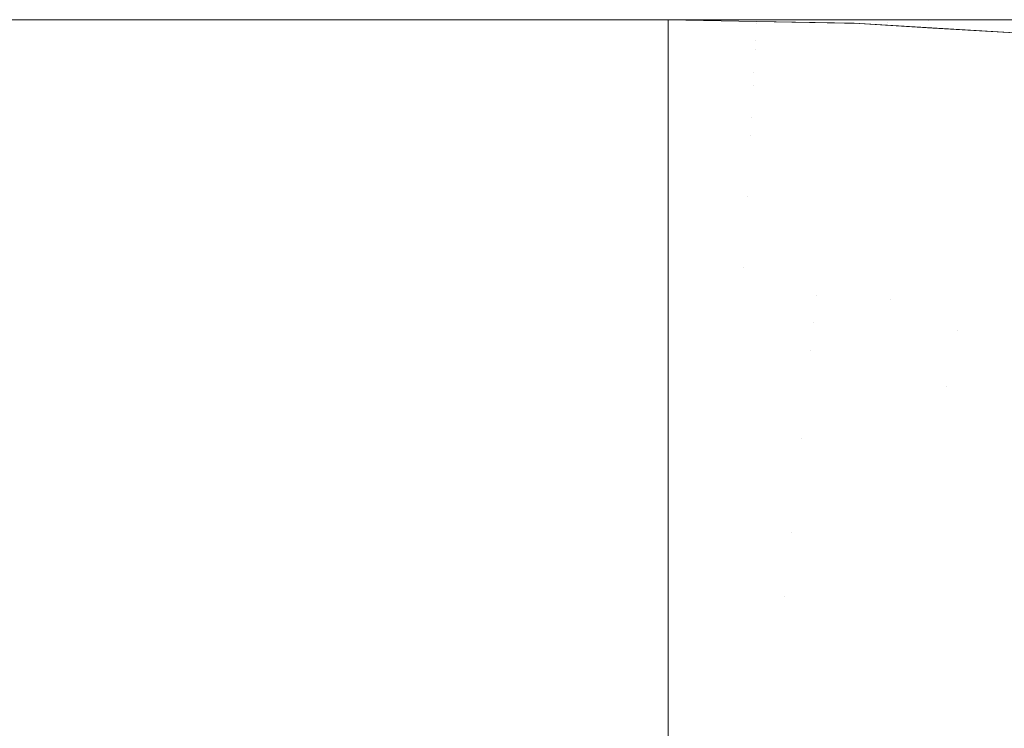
# Model space of a CAD drawing. Header units: centimetres. Extents: x -44.1 to 45.2, y 4.2 to 6.
# Tile 126 of 256: x -14.3024 to -14.2441, y 5.9582 to 6.0002. Entities that reach past the tile are written whole.
import ezdxf

# ---------------------------------------------------------------- set-up
doc = ezdxf.new("R2010")
doc.units = ezdxf.units.CM
doc.header["$LTSCALE"] = 2.54
doc.layers.add('Lucido design-1', color=7, linetype='Continuous')

# ---------------------------------------------------------------- blocks, each defined once
blk = doc.blocks.new('Gruppo-4-1')
at = {"color": 7, "linetype": 'Continuous', "lineweight": 9}
for points, invisible_edges in [([(-43.918995, 6.000144, -2276.319046), (-8.333029, 6.000212, -2276.32217), (-26.126012, 6.000212, -2276.32217)], 9), ([(-43.918995, 6.000144, -2276.319046), (45.04592, 6.000144, -2276.319046), (9.459954, 6.000212, -2276.32217), (-8.333029, 6.000212, -2276.32217)], 11), ([(-26.126012, 6.000212, -2276.92217), (-14.264023, 6.000212, -2276.92217), (-14.264023, 6.000144, -2276.925294), (-43.918995, 6.000144, -2276.925294)], 12), ([(-43.918995, 6.000144, -2276.319046), (-43.918995, 6.000117, -2276.317808), (45.04592, 6.000117, -2276.317808), (45.04592, 6.000144, -2276.319046)], 10), ([(-14.264023, 6.000144, -2276.925294), (-14.264023, 6.000117, -2276.926532), (-43.918995, 6.000117, -2276.926532), (-43.918995, 6.000144, -2276.925294)], 10), ([(45.04592, 6.000117, -2276.317808), (-43.918995, 6.000117, -2276.317808), (-43.918995, 5.999831, -2276.313454), (45.04592, 5.999831, -2276.313454)], 5), ([(-14.264023, 6.000117, -2276.926532), (-14.264023, 5.999831, -2276.930886), (-43.918995, 5.999831, -2276.930886), (-43.918995, 5.999994, -2276.928412)], 10), ([(-43.918995, 5.999994, -2276.928412), (-43.918995, 6.000117, -2276.926532), (-14.264023, 6.000117, -2276.926532)], 10), ([(-26.126012, 6.000212, -2276.32217), (-14.120548, 6.000212, -2276.558095), (-14.129963, 6.000212, -2276.56223)], 9), ([(-26.126012, 6.000212, -2276.32217), (-14.089491, 6.000212, -2276.546622), (-14.10558, 6.000212, -2276.552216)], 9), ([(-14.10558, 6.000212, -2276.552216), (-14.120548, 6.000212, -2276.558095), (-26.126012, 6.000212, -2276.32217)], 10), ([(-14.129963, 6.000212, -2276.56223), (-14.134415, 6.000212, -2276.564186), (-26.126012, 6.000212, -2276.32217)], 10), ([(-26.126012, 6.000212, -2276.32217), (-14.072283, 6.000212, -2276.541394), (-14.075757, 6.000212, -2276.542449)], 9), ([(-14.075757, 6.000212, -2276.542449), (-14.089491, 6.000212, -2276.546622), (-26.126012, 6.000212, -2276.32217)], 10), ([(-26.126012, 6.000212, -2276.32217), (-14.170201, 6.000212, -2276.583376), (-14.180076, 6.000212, -2276.589763)], 9), ([(-14.134415, 6.000212, -2276.564186), (-14.147216, 6.000212, -2276.570425), (-26.126012, 6.000212, -2276.32217)], 10), ([(-14.180076, 6.000212, -2276.589763), (-14.189107, 6.000212, -2276.596128), (-26.126012, 6.000212, -2276.32217)], 10), ([(-14.189107, 6.000212, -2276.596128), (-14.197353, 6.000212, -2276.602447), (-26.126012, 6.000212, -2276.32217)], 10), ([(-14.147216, 6.000212, -2276.570425), (-14.158989, 6.000212, -2276.576752), (-26.126012, 6.000212, -2276.32217)], 10), ([(-14.197353, 6.000212, -2276.602447), (-14.204873, 6.000212, -2276.6087), (-26.126012, 6.000212, -2276.32217)], 10), ([(-26.126012, 6.000212, -2276.32217), (-14.053981, 6.000212, -2276.536617), (-14.072283, 6.000212, -2276.541394)], 9), ([(-14.204873, 6.000212, -2276.6087), (-14.211723, 6.000212, -2276.614876), (-26.126012, 6.000212, -2276.32217)], 10), ([(-26.126012, 6.000212, -2276.32217), (-14.034641, 6.000212, -2276.532382), (-14.053981, 6.000212, -2276.536617)], 9), ([(-14.211723, 6.000212, -2276.614876), (-14.217956, 6.000212, -2276.620965), (-26.126012, 6.000212, -2276.32217)], 10), ([(-26.126012, 6.000212, -2276.32217), (-14.014352, 6.000212, -2276.528777), (-14.022745, 6.000212, -2276.530268), (-14.034641, 6.000212, -2276.532382)], 9), ([(-14.217956, 6.000212, -2276.620965), (-14.22362, 6.000212, -2276.626962), (-26.126012, 6.000212, -2276.32217)], 10), ([(-26.126012, 6.000212, -2276.32217), (-13.993237, 6.000212, -2276.525887), (-14.014352, 6.000212, -2276.528777)], 9), ([(-26.126012, 6.000212, -2276.32217), (-13.971451, 6.000212, -2276.523786), (-13.973416, 6.000212, -2276.523976)], 9), ([(-14.22362, 6.000212, -2276.626962), (-14.228762, 6.000212, -2276.632864), (-26.126012, 6.000212, -2276.32217)], 10), ([(-13.973416, 6.000212, -2276.523976), (-13.993237, 6.000212, -2276.525887), (-26.126012, 6.000212, -2276.32217)], 10), ([(-13.928939, 6.000212, -2276.52217), (-13.949183, 6.000212, -2276.522535), (-26.126012, 6.000212, -2276.32217), (-8.333029, 6.000212, -2276.32217)], 10), ([(-14.228762, 6.000212, -2276.632864), (-14.233423, 6.000212, -2276.63867), (-26.126012, 6.000212, -2276.32217)], 10), ([(-13.949183, 6.000212, -2276.522535), (-13.971451, 6.000212, -2276.523786), (-26.126012, 6.000212, -2276.32217)], 10), ([(-26.126012, 6.000212, -2276.32217), (-14.241511, 6.000212, -2276.650099), (-14.244935, 6.000212, -2276.655631)], 9), ([(-14.233423, 6.000212, -2276.63867), (-14.237639, 6.000212, -2276.644381), (-26.126012, 6.000212, -2276.32217)], 10), ([(-14.244935, 6.000212, -2276.655631), (-14.248009, 6.000212, -2276.66108), (-26.126012, 6.000212, -2276.32217)], 10), ([(-14.248009, 6.000212, -2276.66108), (-14.250758, 6.000212, -2276.666453), (-26.126012, 6.000212, -2276.32217)], 10), ([(-14.158989, 6.000212, -2276.576752), (-14.170201, 6.000212, -2276.583376), (-26.126012, 6.000212, -2276.32217)], 10), ([(-14.250758, 6.000212, -2276.666453), (-14.253203, 6.000212, -2276.671755), (-26.126012, 6.000212, -2276.32217)], 10), ([(-14.237639, 6.000212, -2276.644381), (-14.241511, 6.000212, -2276.650099), (-26.126012, 6.000212, -2276.32217)], 10), ([(-14.253203, 6.000212, -2276.671755), (-14.253694, 6.000212, -2276.672947), (-14.255363, 6.000212, -2276.676993), (-26.126012, 6.000212, -2276.32217)], 12), ([(-14.255363, 6.000212, -2276.676993), (-14.257255, 6.000212, -2276.682175), (-26.126012, 6.000212, -2276.32217)], 10), ([(-14.257255, 6.000212, -2276.682175), (-14.258893, 6.000212, -2276.687307), (-26.126012, 6.000212, -2276.32217)], 10), ([(-14.258893, 6.000212, -2276.687307), (-14.26029, 6.000212, -2276.692397), (-26.126012, 6.000212, -2276.32217)], 10), ([(-14.26029, 6.000212, -2276.692397), (-14.261454, 6.000212, -2276.697452), (-26.126012, 6.000212, -2276.32217)], 10), ([(-26.126012, 6.000212, -2276.92217), (-14.263931, 6.000212, -2276.717483), (-14.264023, 6.000212, -2276.72217)], 9), ([(-14.261454, 6.000212, -2276.697452), (-14.262396, 6.000212, -2276.70248), (-26.126012, 6.000212, -2276.32217)], 10), ([(-26.126012, 6.000212, -2276.92217), (-26.126012, 6.000212, -2276.32217), (-14.263631, 6.000212, -2276.712489), (-14.263931, 6.000212, -2276.717483)], 11), ([(-14.264023, 6.000212, -2276.72217), (-14.264023, 6.000212, -2276.92217), (-26.126012, 6.000212, -2276.92217)], 8), ([(-14.262396, 6.000212, -2276.70248), (-14.263119, 6.000212, -2276.70749), (-26.126012, 6.000212, -2276.32217)], 10), ([(-14.263119, 6.000212, -2276.70749), (-14.263631, 6.000212, -2276.712489), (-26.126012, 6.000212, -2276.32217)], 10), ([(-14.25879, 6.000109, -2276.92217), (-14.264023, 6.000212, -2276.92217), (-14.264023, 6.000212, -2276.72217), (-14.253562, 6.000007, -2276.72217)], 8), ([(-14.253562, 6.000007, -2276.72217), (-14.264023, 6.000212, -2276.72217), (-14.263931, 6.000212, -2276.717483)], 8), ([(-14.264023, 6.000212, -2276.92217), (-14.25879, 6.000109, -2276.92217), (-14.258791, 6.000114, -2276.925294)], 10), ([(-14.258791, 6.000114, -2276.925294), (-14.264023, 6.000144, -2276.925294), (-14.264023, 6.000212, -2276.92217)], 9), ([(-14.264023, 6.000117, -2276.926532), (-14.264023, 6.000144, -2276.925294), (-14.258791, 6.000114, -2276.925294)], 10), ([(-14.258791, 6.000114, -2276.925294), (-14.258799, 5.999968, -2276.928414), (-14.264023, 6.000117, -2276.926532)], 11), ([(-14.264023, 5.999831, -2276.930886), (-14.264023, 6.000117, -2276.926532), (-14.258799, 5.999968, -2276.928414)], 10), ([(-14.258799, 5.999968, -2276.928414), (-14.258812, 5.999725, -2276.931524), (-14.264023, 5.999831, -2276.930886)], 11), ([(-14.253562, 6.000007, -2276.72217), (-14.263931, 6.000212, -2276.717483), (-14.263631, 6.000212, -2276.712489)], 9), ([(-14.263631, 6.000212, -2276.712489), (-14.263119, 6.000212, -2276.70749), (-14.251036, 6.000017, -2276.698045), (-14.253562, 6.000007, -2276.72217)], 14), ([(-14.263119, 6.000212, -2276.70749), (-14.262396, 6.000212, -2276.70248), (-14.251036, 6.000017, -2276.698045)], 10), ([(-14.262396, 6.000212, -2276.70248), (-14.261454, 6.000212, -2276.697452), (-14.251036, 6.000017, -2276.698045)], 10), ([(-14.251036, 6.000017, -2276.698045), (-14.261454, 6.000212, -2276.697452), (-14.26029, 6.000212, -2276.692397), (-14.258893, 6.000212, -2276.687307)], 9), ([(-14.258893, 6.000212, -2276.687307), (-14.257255, 6.000212, -2276.682175), (-14.251036, 6.000017, -2276.698045)], 10), ([(-14.258799, 5.999968, -2276.928414), (-14.253583, 5.999822, -2276.928414), (-14.253608, 5.999579, -2276.931524), (-14.258812, 5.999725, -2276.931524)], 15), ([(-14.258791, 6.000114, -2276.925294), (-14.253567, 5.999968, -2276.925294), (-14.253583, 5.999822, -2276.928414), (-14.258799, 5.999968, -2276.928414)], 15), ([(-14.253567, 5.999968, -2276.925294), (-14.258791, 6.000114, -2276.925294), (-14.25879, 6.000109, -2276.92217)], 11), ([(-14.253562, 6.000007, -2276.72217), (-14.25302, 5.999996, -2276.72217), (-14.25302, 5.999996, -2276.92217), (-14.25879, 6.000109, -2276.92217)], 10), ([(-14.25879, 6.000109, -2276.92217), (-14.25302, 5.999996, -2276.92217), (-14.253567, 5.999968, -2276.925294)], 10), ([(-14.24864, 6.000163, -2276.673708), (-14.251036, 6.000017, -2276.698045), (-14.257255, 6.000212, -2276.682175)], 11), ([(-14.257255, 6.000212, -2276.682175), (-14.255363, 6.000212, -2276.676993), (-14.24864, 6.000163, -2276.673708)], 10), ([(-14.255363, 6.000212, -2276.676993), (-14.253694, 6.000212, -2276.672947), (-14.24864, 6.000163, -2276.673708)], 10), ([(-14.24864, 6.000163, -2276.673708), (-14.253694, 6.000212, -2276.672947), (-14.253203, 6.000212, -2276.671755), (-14.250758, 6.000212, -2276.666453)], 9), ([(-14.248381, 5.999579, -2276.928414), (-14.253583, 5.999822, -2276.928414), (-14.253567, 5.999968, -2276.925294), (-14.248358, 5.999725, -2276.925294)], 15), ([(-14.248358, 5.999725, -2276.925294), (-14.253567, 5.999968, -2276.925294), (-14.25302, 5.999996, -2276.92217)], 11), ([(-14.25302, 5.999996, -2276.72217), (-14.253562, 6.000007, -2276.72217), (-14.251036, 6.000017, -2276.698045)], 10), ([(-14.243164, 5.999404, -2276.72217), (-14.25302, 5.999996, -2276.72217), (-14.251036, 6.000017, -2276.698045)], 10), ([(-14.243164, 5.999404, -2276.92217), (-14.248354, 5.999716, -2276.92217), (-14.25302, 5.999996, -2276.72217), (-14.243164, 5.999404, -2276.72217)], 10), ([(-14.248354, 5.999716, -2276.92217), (-14.25302, 5.999996, -2276.92217), (-14.25302, 5.999996, -2276.72217)], 10), ([(-14.25302, 5.999996, -2276.92217), (-14.248354, 5.999716, -2276.92217), (-14.248358, 5.999725, -2276.925294)], 10), ([(-14.24864, 6.000163, -2276.673708), (-14.243574, 6.000017, -2276.674476), (-14.251036, 6.000017, -2276.698045)], 11), ([(-14.251036, 6.000017, -2276.698045), (-14.240717, 5.999434, -2276.698818), (-14.243164, 5.999404, -2276.72217)], 11), ([(-14.251036, 6.000017, -2276.698045), (-14.243574, 6.000017, -2276.674476), (-14.237687, 5.999434, -2276.687311)], 11), ([(-14.237687, 5.999434, -2276.687311), (-14.240717, 5.999434, -2276.698818), (-14.251036, 6.000017, -2276.698045)], 11), ([(-14.250758, 6.000212, -2276.666453), (-14.248009, 6.000212, -2276.66108), (-14.24864, 6.000163, -2276.673708)], 10), ([(-14.24864, 6.000163, -2276.673708), (-14.244935, 6.000212, -2276.655631), (-14.241511, 6.000212, -2276.650099), (-14.237639, 6.000212, -2276.644381)], 9), ([(-14.248009, 6.000212, -2276.66108), (-14.244935, 6.000212, -2276.655631), (-14.24864, 6.000163, -2276.673708)], 10), ([(-14.237639, 6.000212, -2276.644381), (-14.233423, 6.000212, -2276.63867), (-14.219983, 6.000163, -2276.629523), (-14.24864, 6.000163, -2276.673708)], 14), ([(-14.219983, 6.000163, -2276.629523), (-14.215371, 6.000017, -2276.630991), (-14.243574, 6.000017, -2276.674476), (-14.24864, 6.000163, -2276.673708)], 15), ([(45.04592, 5.999831, -2276.313454), (-43.918995, 5.999831, -2276.313454), (-43.918995, 5.999356, -2276.309117), (45.04592, 5.999356, -2276.309117)], 5), ([(-14.264023, 5.999831, -2276.930886), (-14.264023, 5.999356, -2276.935223), (-43.918995, 5.999356, -2276.935223), (-43.918995, 5.999422, -2276.93462)], 10), ([(-43.918995, 5.999422, -2276.93462), (-43.918995, 5.999831, -2276.930886), (-14.264023, 5.999831, -2276.930886)], 10), ([(-14.25883, 5.999385, -2276.934621), (-14.264023, 5.999356, -2276.935223), (-14.264023, 5.999831, -2276.930886), (-14.258812, 5.999725, -2276.931524)], 13), ([(-14.264023, 5.999356, -2276.935223), (-14.25883, 5.999385, -2276.934621), (-14.258852, 5.99895, -2276.9377)], 11), ([(-14.25883, 5.999385, -2276.934621), (-14.253644, 5.99924, -2276.934621), (-14.253689, 5.998806, -2276.9377), (-14.258852, 5.99895, -2276.9377)], 15), ([(-14.258812, 5.999725, -2276.931524), (-14.253608, 5.999579, -2276.931524), (-14.253644, 5.99924, -2276.934621), (-14.25883, 5.999385, -2276.934621)], 15), ([(-14.248473, 5.998999, -2276.934621), (-14.253644, 5.99924, -2276.934621), (-14.253608, 5.999579, -2276.931524), (-14.248419, 5.999337, -2276.931524)], 15), ([(-14.248419, 5.999337, -2276.931524), (-14.253608, 5.999579, -2276.931524), (-14.253583, 5.999822, -2276.928414), (-14.248381, 5.999579, -2276.928414)], 15), ([(-14.248381, 5.999579, -2276.928414), (-14.243203, 5.99924, -2276.928414), (-14.243254, 5.998999, -2276.931524), (-14.248419, 5.999337, -2276.931524)], 15), ([(-14.248358, 5.999725, -2276.925294), (-14.243172, 5.999385, -2276.925294), (-14.243203, 5.99924, -2276.928414), (-14.248381, 5.999579, -2276.928414)], 15), ([(-14.243172, 5.999385, -2276.925294), (-14.248358, 5.999725, -2276.925294), (-14.248354, 5.999716, -2276.92217)], 11), ([(-14.248354, 5.999716, -2276.92217), (-14.243164, 5.999404, -2276.92217), (-14.243172, 5.999385, -2276.925294)], 10), ([(45.04592, 5.999356, -2276.309117), (-43.918995, 5.999356, -2276.309117), (-43.918995, 5.998693, -2276.304805), (45.04592, 5.998693, -2276.304805)], 5), ([(-43.918995, 5.999356, -2276.935223), (-14.264023, 5.999356, -2276.935223), (-14.264023, 5.998693, -2276.939535), (-43.918995, 5.998693, -2276.939535)], 5), ([(-14.258852, 5.99895, -2276.9377), (-14.264023, 5.998693, -2276.939535), (-14.264023, 5.999356, -2276.935223)], 9), ([(-14.25888, 5.998422, -2276.940757), (-14.264023, 5.998693, -2276.939535), (-14.258852, 5.99895, -2276.9377)], 11), ([(-14.258852, 5.99895, -2276.9377), (-14.253689, 5.998806, -2276.9377), (-14.253744, 5.998278, -2276.940757), (-14.25888, 5.998422, -2276.940757)], 15), ([(-14.248624, 5.998039, -2276.940757), (-14.253744, 5.998278, -2276.940757), (-14.253689, 5.998806, -2276.9377), (-14.248541, 5.998566, -2276.9377)], 15), ([(-14.248541, 5.998566, -2276.9377), (-14.253689, 5.998806, -2276.9377), (-14.253644, 5.99924, -2276.934621), (-14.248473, 5.998999, -2276.934621)], 15), ([(-14.248473, 5.998999, -2276.934621), (-14.243324, 5.998662, -2276.934621), (-14.243415, 5.99823, -2276.9377), (-14.248541, 5.998566, -2276.9377)], 15), ([(-14.248419, 5.999337, -2276.931524), (-14.243254, 5.998999, -2276.931524), (-14.243324, 5.998662, -2276.934621), (-14.248473, 5.998999, -2276.934621)], 15), ([(45.04592, 5.998693, -2276.304805), (-43.918995, 5.998693, -2276.304805), (-43.918995, 5.997842, -2276.300526), (45.04592, 5.997842, -2276.300526)], 5), ([(-14.264023, 5.998693, -2276.939535), (-14.264023, 5.997842, -2276.943814), (-43.918995, 5.997842, -2276.943814), (-43.918995, 5.99845, -2276.940753)], 10), ([(-43.918995, 5.99845, -2276.940753), (-43.918995, 5.998693, -2276.939535), (-14.264023, 5.998693, -2276.939535)], 10), ([(-14.264023, 5.997842, -2276.943814), (-14.264023, 5.998693, -2276.939535), (-14.25888, 5.998422, -2276.940757)], 10), ([(-14.25888, 5.998422, -2276.940757), (-14.258913, 5.9978, -2276.943786), (-14.264023, 5.997842, -2276.943814)], 11), ([(-14.25888, 5.998422, -2276.940757), (-14.253744, 5.998278, -2276.940757), (-14.253809, 5.997657, -2276.943786), (-14.258913, 5.9978, -2276.943786)], 15), ([(-14.248721, 5.99742, -2276.943786), (-14.253809, 5.997657, -2276.943786), (-14.253744, 5.998278, -2276.940757), (-14.248624, 5.998039, -2276.940757)], 15), ([(-14.248541, 5.998566, -2276.9377), (-14.243415, 5.99823, -2276.9377), (-14.243526, 5.997705, -2276.940757), (-14.248624, 5.998039, -2276.940757)], 15), ([(45.04592, 5.997842, -2276.300526), (-43.918995, 5.997842, -2276.300526), (-43.918995, 5.996805, -2276.296288), (45.04592, 5.996805, -2276.296288)], 5), ([(-43.918995, 5.997116, -2276.946781), (-43.918995, 5.997842, -2276.943814), (-14.264023, 5.997842, -2276.943814), (-14.264023, 5.996805, -2276.948052)], 10), ([(-14.264023, 5.997842, -2276.943814), (-14.258913, 5.9978, -2276.943786), (-14.25895, 5.997088, -2276.946785)], 11), ([(-14.25895, 5.997088, -2276.946785), (-14.264023, 5.996805, -2276.948052), (-14.264023, 5.997842, -2276.943814)], 9), ([(-14.258913, 5.9978, -2276.943786), (-14.253809, 5.997657, -2276.943786), (-14.253884, 5.996946, -2276.946785), (-14.25895, 5.997088, -2276.946785)], 15), ([(-14.248833, 5.99671, -2276.946785), (-14.253884, 5.996946, -2276.946785), (-14.253809, 5.997657, -2276.943786), (-14.248721, 5.99742, -2276.943786)], 15), ([(-14.248624, 5.998039, -2276.940757), (-14.243526, 5.997705, -2276.940757), (-14.243655, 5.997088, -2276.943786), (-14.248721, 5.99742, -2276.943786)], 15), ([(-14.264023, 5.996805, -2276.948052), (-43.918995, 5.996805, -2276.948052), (-43.918995, 5.997116, -2276.946781)], 9), ([(-14.258992, 5.996287, -2276.94975), (-14.264023, 5.996805, -2276.948052), (-14.25895, 5.997088, -2276.946785)], 11), ([(-14.25895, 5.997088, -2276.946785), (-14.253884, 5.996946, -2276.946785), (-14.253968, 5.996146, -2276.94975), (-14.258992, 5.996287, -2276.94975)], 15), ([(-14.248721, 5.99742, -2276.943786), (-14.243655, 5.997088, -2276.943786), (-14.243804, 5.996381, -2276.946785), (-14.248833, 5.99671, -2276.946785)], 15), ([(45.04592, 5.996805, -2276.296288), (-43.918995, 5.996805, -2276.296288), (-43.918995, 5.995584, -2276.292099), (45.04592, 5.995584, -2276.292099)], 5), ([(-43.918995, 5.996805, -2276.948052), (-14.264023, 5.996805, -2276.948052), (-14.264023, 5.995584, -2276.952241), (-43.918995, 5.995584, -2276.952241)], 5), ([(-14.264023, 5.995584, -2276.952241), (-14.264023, 5.996805, -2276.948052), (-14.258992, 5.996287, -2276.94975)], 10), ([(-14.248959, 5.995912, -2276.94975), (-14.253968, 5.996146, -2276.94975), (-14.253884, 5.996946, -2276.946785), (-14.248833, 5.99671, -2276.946785)], 15), ([(-14.248833, 5.99671, -2276.946785), (-14.243804, 5.996381, -2276.946785), (-14.243971, 5.995586, -2276.94975), (-14.248959, 5.995912, -2276.94975)], 15), ([(-14.258992, 5.996287, -2276.94975), (-14.259038, 5.995399, -2276.952675), (-14.264023, 5.995584, -2276.952241)], 11), ([(-14.258992, 5.996287, -2276.94975), (-14.253968, 5.996146, -2276.94975), (-14.254061, 5.99526, -2276.952675), (-14.259038, 5.995399, -2276.952675)], 15), ([(-14.249098, 5.995028, -2276.952675), (-14.254061, 5.99526, -2276.952675), (-14.253968, 5.996146, -2276.94975), (-14.248959, 5.995912, -2276.94975)], 15), ([(-14.248959, 5.995912, -2276.94975), (-14.243971, 5.995586, -2276.94975), (-14.244156, 5.994704, -2276.952675), (-14.249098, 5.995028, -2276.952675)], 15), ([(45.04592, 5.995584, -2276.292099), (-43.918995, 5.995584, -2276.292099), (-43.918995, 5.994181, -2276.287968), (45.04592, 5.994181, -2276.287968)], 5), ([(-14.264023, 5.995584, -2276.952241), (-14.264023, 5.994181, -2276.956372), (-43.918995, 5.994181, -2276.956372), (-43.918995, 5.995437, -2276.952672)], 10), ([(-43.918995, 5.995437, -2276.952672), (-43.918995, 5.995584, -2276.952241), (-14.264023, 5.995584, -2276.952241)], 10), ([(-14.259089, 5.994427, -2276.955559), (-14.264023, 5.994181, -2276.956372), (-14.264023, 5.995584, -2276.952241), (-14.259038, 5.995399, -2276.952675)], 13), ([(-14.259038, 5.995399, -2276.952675), (-14.254061, 5.99526, -2276.952675), (-14.254162, 5.994289, -2276.955559), (-14.259089, 5.994427, -2276.955559)], 15), ([(-14.239244, 5.99429, -2276.952675), (-14.244156, 5.994704, -2276.952675), (-14.243971, 5.995586, -2276.94975), (-14.239013, 5.995167, -2276.94975)], 15), ([(-14.24925, 5.99406, -2276.955559), (-14.254162, 5.994289, -2276.955559), (-14.254061, 5.99526, -2276.952675), (-14.249098, 5.995028, -2276.952675)], 15), ([(-14.249098, 5.995028, -2276.952675), (-14.244156, 5.994704, -2276.952675), (-14.244359, 5.99374, -2276.955559), (-14.24925, 5.99406, -2276.955559)], 15), ([(45.04592, 5.994181, -2276.287968), (-43.918995, 5.994181, -2276.287968), (-43.918995, 5.9926, -2276.283902), (45.04592, 5.9926, -2276.283902)], 5), ([(-14.264023, 5.994181, -2276.956372), (-14.264023, 5.9926, -2276.960438), (-43.918995, 5.9926, -2276.960438), (-43.918995, 5.993397, -2276.958388)], 10), ([(-43.918995, 5.993397, -2276.958388), (-43.918995, 5.994181, -2276.956372), (-14.264023, 5.994181, -2276.956372)], 10), ([(-14.259144, 5.993374, -2276.958396), (-14.264023, 5.994181, -2276.956372), (-14.259089, 5.994427, -2276.955559)], 11), ([(-14.264023, 5.9926, -2276.960438), (-14.264023, 5.994181, -2276.956372), (-14.259144, 5.993374, -2276.958396)], 10), ([(-14.259089, 5.994427, -2276.955559), (-14.254162, 5.994289, -2276.955559), (-14.254273, 5.993238, -2276.958396), (-14.259144, 5.993374, -2276.958396)], 15), ([(-14.249415, 5.993011, -2276.958396), (-14.254273, 5.993238, -2276.958396), (-14.254162, 5.994289, -2276.955559), (-14.24925, 5.99406, -2276.955559)], 15), ([(-14.239497, 5.99333, -2276.955559), (-14.244359, 5.99374, -2276.955559), (-14.244156, 5.994704, -2276.952675), (-14.239244, 5.99429, -2276.952675)], 15), ([(-14.24925, 5.99406, -2276.955559), (-14.244359, 5.99374, -2276.955559), (-14.244579, 5.992694, -2276.958396), (-14.249415, 5.993011, -2276.958396)], 15), ([(-14.239771, 5.992289, -2276.958396), (-14.244579, 5.992694, -2276.958396), (-14.244359, 5.99374, -2276.955559), (-14.239497, 5.99333, -2276.955559)], 15), ([(-14.259144, 5.993374, -2276.958396), (-14.259204, 5.992242, -2276.961185), (-14.264023, 5.9926, -2276.960438)], 11), ([(-14.259144, 5.993374, -2276.958396), (-14.254273, 5.993238, -2276.958396), (-14.254391, 5.992107, -2276.961185), (-14.259204, 5.992242, -2276.961185)], 15), ([(-14.249593, 5.991883, -2276.961185), (-14.254391, 5.992107, -2276.961185), (-14.254273, 5.993238, -2276.958396), (-14.249415, 5.993011, -2276.958396)], 15), ([(-14.249415, 5.993011, -2276.958396), (-14.244579, 5.992694, -2276.958396), (-14.244815, 5.99157, -2276.961185), (-14.249593, 5.991883, -2276.961185)], 15), ([(45.04592, 5.9926, -2276.283902), (-43.918995, 5.9926, -2276.283902), (-43.918995, 5.990843, -2276.279908), (45.04592, 5.990843, -2276.279908)], 5), ([(-14.264023, 5.9926, -2276.960438), (-14.264023, 5.990843, -2276.964432), (-43.918995, 5.990843, -2276.964432), (-43.918995, 5.991069, -2276.963918)], 10), ([(-43.918995, 5.991069, -2276.963918), (-43.918995, 5.9926, -2276.960438), (-14.264023, 5.9926, -2276.960438)], 10), ([(-14.259267, 5.991034, -2276.963922), (-14.264023, 5.990843, -2276.964432), (-14.264023, 5.9926, -2276.960438), (-14.259204, 5.992242, -2276.961185)], 13), ([(-14.240066, 5.99117, -2276.961185), (-14.244815, 5.99157, -2276.961185), (-14.244579, 5.992694, -2276.958396), (-14.239771, 5.992289, -2276.958396)], 15), ([(-14.259204, 5.992242, -2276.961185), (-14.254391, 5.992107, -2276.961185), (-14.254518, 5.990901, -2276.963922), (-14.259267, 5.991034, -2276.963922)], 15), ([(-14.249782, 5.99068, -2276.963922), (-14.254518, 5.990901, -2276.963922), (-14.254391, 5.992107, -2276.961185), (-14.249593, 5.991883, -2276.961185)], 15), ([(-14.249593, 5.991883, -2276.961185), (-14.244815, 5.99157, -2276.961185), (-14.245067, 5.990372, -2276.963922), (-14.249782, 5.99068, -2276.963922)], 15), ([(-14.24038, 5.989976, -2276.963922), (-14.245067, 5.990372, -2276.963922), (-14.244815, 5.99157, -2276.961185), (-14.240066, 5.99117, -2276.961185)], 15), ([(45.04592, 5.990843, -2276.279908), (-43.918995, 5.990843, -2276.279908), (-43.918995, 5.988913, -2276.275995), (45.04592, 5.988913, -2276.275995)], 5), ([(-43.918995, 5.990843, -2276.964432), (-14.264023, 5.990843, -2276.964432), (-14.264023, 5.988913, -2276.968345), (-43.918995, 5.988913, -2276.968345)], 5), ([(-14.264023, 5.990843, -2276.964432), (-14.259267, 5.991034, -2276.963922), (-14.259334, 5.989754, -2276.966604)], 11), ([(-14.259334, 5.989754, -2276.966604), (-14.264023, 5.988913, -2276.968345), (-14.264023, 5.990843, -2276.964432)], 9), ([(-14.259267, 5.991034, -2276.963922), (-14.254518, 5.990901, -2276.963922), (-14.254652, 5.989623, -2276.966604), (-14.259334, 5.989754, -2276.966604)], 15), ([(-14.249983, 5.989405, -2276.966604), (-14.254652, 5.989623, -2276.966604), (-14.254518, 5.990901, -2276.963922), (-14.249782, 5.99068, -2276.963922)], 15), ([(-14.249782, 5.99068, -2276.963922), (-14.245067, 5.990372, -2276.963922), (-14.245335, 5.989101, -2276.966604), (-14.249983, 5.989405, -2276.966604)], 15), ([(-14.240713, 5.988711, -2276.966604), (-14.245335, 5.989101, -2276.966604), (-14.245067, 5.990372, -2276.963922), (-14.24038, 5.989976, -2276.963922)], 15), ([(-14.259405, 5.988404, -2276.969229), (-14.264023, 5.988913, -2276.968345), (-14.259334, 5.989754, -2276.966604)], 11), ([(-14.259334, 5.989754, -2276.966604), (-14.254652, 5.989623, -2276.966604), (-14.254793, 5.988275, -2276.969229), (-14.259405, 5.988404, -2276.969229)], 15), ([(-14.250195, 5.98806, -2276.969229), (-14.254793, 5.988275, -2276.969229), (-14.254652, 5.989623, -2276.966604), (-14.249983, 5.989405, -2276.966604)], 15), ([(45.04592, 5.988913, -2276.275995), (-43.918995, 5.988913, -2276.275995), (-43.918995, 5.986815, -2276.27217), (45.04592, 5.986815, -2276.27217)], 5), ([(-14.264023, 5.988913, -2276.968345), (-14.264023, 5.986815, -2276.97217), (-43.918995, 5.986815, -2276.97217), (-43.918995, 5.988433, -2276.969221)], 10), ([(-43.918995, 5.988433, -2276.969221), (-43.918995, 5.988913, -2276.968345), (-14.264023, 5.988913, -2276.968345)], 10), ([(-14.259479, 5.986988, -2276.971794), (-14.264023, 5.986815, -2276.97217), (-14.264023, 5.988913, -2276.968345), (-14.259405, 5.988404, -2276.969229)], 13), ([(-14.249983, 5.989405, -2276.966604), (-14.245335, 5.989101, -2276.966604), (-14.245616, 5.987761, -2276.969229), (-14.250195, 5.98806, -2276.969229)], 15), ([(-14.241065, 5.987377, -2276.969229), (-14.245616, 5.987761, -2276.969229), (-14.245335, 5.989101, -2276.966604), (-14.240713, 5.988711, -2276.966604)], 15), ([(-14.259405, 5.988404, -2276.969229), (-14.254793, 5.988275, -2276.969229), (-14.254941, 5.986861, -2276.971794), (-14.259479, 5.986988, -2276.971794)], 15), ([(-14.250417, 5.98665, -2276.971794), (-14.254941, 5.986861, -2276.971794), (-14.254793, 5.988275, -2276.969229), (-14.250195, 5.98806, -2276.969229)], 15), ([(-14.250195, 5.98806, -2276.969229), (-14.245616, 5.987761, -2276.969229), (-14.245912, 5.986355, -2276.971794), (-14.250417, 5.98665, -2276.971794)], 15), ([(-14.241433, 5.985977, -2276.971794), (-14.245912, 5.986355, -2276.971794), (-14.245616, 5.987761, -2276.969229), (-14.241065, 5.987377, -2276.969229)], 15), ([(45.04592, 5.985531, -2276.270055), (45.04592, 5.986815, -2276.27217), (-43.918995, 5.986815, -2276.27217), (-43.918995, 5.985531, -2276.270055)], 10), ([(-43.918995, 5.985531, -2276.974285), (-43.918995, 5.986815, -2276.97217), (-14.264023, 5.986815, -2276.97217), (-14.264023, 5.985531, -2276.974285)], 10), ([(-14.264023, 5.986815, -2276.97217), (-14.259479, 5.986988, -2276.971794), (-14.259556, 5.98551, -2276.974297)], 11), ([(-14.259556, 5.98551, -2276.974297), (-14.264023, 5.985531, -2276.974285), (-14.264023, 5.986815, -2276.97217)], 9), ([(-14.259479, 5.986988, -2276.971794), (-14.254941, 5.986861, -2276.971794), (-14.255096, 5.985385, -2276.974297), (-14.259556, 5.98551, -2276.974297)], 15), ([(-14.250648, 5.985177, -2276.974297), (-14.255096, 5.985385, -2276.974297), (-14.254941, 5.986861, -2276.971794), (-14.250417, 5.98665, -2276.971794)], 15), ([(-14.250417, 5.98665, -2276.971794), (-14.245912, 5.986355, -2276.971794), (-14.24622, 5.984887, -2276.974297), (-14.250648, 5.985177, -2276.974297)], 15), ([(-14.241818, 5.984516, -2276.974297), (-14.24622, 5.984887, -2276.974297), (-14.245912, 5.986355, -2276.971794), (-14.241433, 5.985977, -2276.971794)], 15), ([(-43.918995, 5.985531, -2276.270055), (-43.918995, 5.984551, -2276.26844), (45.04592, 5.984551, -2276.26844), (45.04592, 5.985531, -2276.270055)], 10), ([(-14.264023, 5.985531, -2276.974285), (-14.264023, 5.984551, -2276.9759), (-43.918995, 5.984551, -2276.9759), (-43.918995, 5.985531, -2276.974285)], 10), ([(-14.264023, 5.984551, -2276.9759), (-14.264023, 5.985531, -2276.974285), (-14.259556, 5.98551, -2276.974297)], 10), ([(-14.259556, 5.98551, -2276.974297), (-14.255257, 5.983849, -2276.976736), (-14.264023, 5.984551, -2276.9759)], 11), ([(-14.259556, 5.98551, -2276.974297), (-14.255096, 5.985385, -2276.974297), (-14.255257, 5.983849, -2276.976736)], 11), ([(-14.25089, 5.983645, -2276.976736), (-14.255257, 5.983849, -2276.976736), (-14.255096, 5.985385, -2276.974297), (-14.250648, 5.985177, -2276.974297)], 15), ([(-14.250648, 5.985177, -2276.974297), (-14.24622, 5.984887, -2276.974297), (-14.246541, 5.983361, -2276.976736), (-14.25089, 5.983645, -2276.976736)], 15), ([(-14.242219, 5.982996, -2276.976736), (-14.246541, 5.983361, -2276.976736), (-14.24622, 5.984887, -2276.974297), (-14.241818, 5.984516, -2276.974297)], 15), ([(45.04592, 5.983999, -2276.267613), (45.04592, 5.984551, -2276.26844), (-43.918995, 5.984551, -2276.26844), (-43.918995, 5.983999, -2276.267613)], 10), ([(-43.918995, 5.982127, -2276.979528), (-43.918995, 5.98241, -2276.979104), (-14.264023, 5.984551, -2276.9759), (-14.264023, 5.983999, -2276.976727)], 10), ([(-43.918995, 5.98241, -2276.979104), (-43.918995, 5.983999, -2276.976727), (-43.918995, 5.984551, -2276.9759), (-14.264023, 5.984551, -2276.9759)], 12), ([(-14.255257, 5.983849, -2276.976736), (-14.264023, 5.983999, -2276.976727), (-14.264023, 5.984551, -2276.9759)], 9), ([(-43.918995, 5.983999, -2276.267613), (-43.918995, 5.982127, -2276.264812), (45.04592, 5.982127, -2276.264812), (45.04592, 5.983999, -2276.267613)], 10), ([(-14.264023, 5.983999, -2276.976727), (-14.264023, 5.982127, -2276.979528), (-43.918995, 5.982127, -2276.979528)], 10), ([(-14.255257, 5.983849, -2276.976736), (-14.255424, 5.982258, -2276.979109), (-14.264023, 5.982127, -2276.979528), (-14.264023, 5.983999, -2276.976727)], 11), ([(-14.255424, 5.982258, -2276.979109), (-14.255257, 5.983849, -2276.976736), (-14.25089, 5.983645, -2276.976736)], 11), ([(-14.25089, 5.983645, -2276.976736), (-14.246874, 5.981779, -2276.979109), (-14.255424, 5.982258, -2276.979109)], 11), ([(-14.25089, 5.983645, -2276.976736), (-14.246541, 5.983361, -2276.976736), (-14.246874, 5.981779, -2276.979109)], 11), ([(-14.242633, 5.981421, -2276.979109), (-14.246874, 5.981779, -2276.979109), (-14.246541, 5.983361, -2276.976736), (-14.242219, 5.982996, -2276.976736)], 15), ([(45.04592, 5.982127, -2276.264812), (-43.918995, 5.982127, -2276.264812), (-43.918995, 5.979547, -2276.261294), (45.04592, 5.979547, -2276.261294)], 5), ([(-43.918995, 5.982127, -2276.979528), (-14.264023, 5.982127, -2276.979528), (-14.264023, 5.979547, -2276.983046), (-43.918995, 5.979547, -2276.983046)], 5), ([(-14.264023, 5.982127, -2276.979528), (-14.255424, 5.982258, -2276.979109), (-14.255596, 5.980615, -2276.981416)], 11), ([(-14.255596, 5.980615, -2276.981416), (-14.264023, 5.979547, -2276.983046), (-14.264023, 5.982127, -2276.979528)], 9), ([(-14.255596, 5.980615, -2276.981416), (-14.255424, 5.982258, -2276.979109), (-14.246874, 5.981779, -2276.979109), (-14.247217, 5.980145, -2276.981416)], 15), ([(-14.243062, 5.979794, -2276.981416), (-14.247217, 5.980145, -2276.981416), (-14.246874, 5.981779, -2276.979109), (-14.242633, 5.981421, -2276.979109)], 15), ([(-14.255596, 5.980615, -2276.981416), (-14.255773, 5.978923, -2276.983655), (-14.264023, 5.979547, -2276.983046)], 11), ([(-14.247217, 5.980145, -2276.981416), (-14.247571, 5.978463, -2276.983655), (-14.255773, 5.978923, -2276.983655), (-14.255596, 5.980615, -2276.981416)], 15), ([(-14.247571, 5.978463, -2276.983655), (-14.247217, 5.980145, -2276.981416), (-14.243062, 5.979794, -2276.981416)], 11), ([(-14.243062, 5.979794, -2276.981416), (-14.239465, 5.977702, -2276.983655), (-14.247571, 5.978463, -2276.983655)], 11), ([(45.04592, 5.979547, -2276.261294), (-43.918995, 5.979547, -2276.261294), (-43.918995, 5.976816, -2276.257891), (45.04592, 5.976816, -2276.257891)], 5), ([(-14.264023, 5.979547, -2276.983046), (-14.264023, 5.976816, -2276.986449), (-43.918995, 5.976816, -2276.986449), (-43.918995, 5.979066, -2276.983646)], 10), ([(-43.918995, 5.979066, -2276.983646), (-43.918995, 5.979547, -2276.983046), (-14.264023, 5.979547, -2276.983046)], 10), ([(-14.264023, 5.976816, -2276.986449), (-14.264023, 5.979547, -2276.983046), (-14.255773, 5.978923, -2276.983655), (-14.255955, 5.977186, -2276.985824)], 14), ([(-14.255955, 5.977186, -2276.985824), (-14.255773, 5.978923, -2276.983655), (-14.247571, 5.978463, -2276.983655), (-14.247934, 5.976736, -2276.985824)], 15), ([(-14.247934, 5.976736, -2276.985824), (-14.247571, 5.978463, -2276.983655), (-14.239465, 5.977702, -2276.983655), (-14.240006, 5.975992, -2276.985824)], 15), ([(45.04592, 5.976816, -2276.257891), (-43.918995, 5.976816, -2276.257891), (-43.918995, 5.97394, -2276.254611), (45.04592, 5.97394, -2276.254611)], 5), ([(-14.264023, 5.976816, -2276.986449), (-14.264023, 5.97394, -2276.989729), (-43.918995, 5.97394, -2276.989729), (-43.918995, 5.975537, -2276.987908)], 10), ([(-43.918995, 5.975537, -2276.987908), (-43.918995, 5.976816, -2276.986449), (-14.264023, 5.976816, -2276.986449)], 10), ([(-14.255955, 5.977186, -2276.985824), (-14.256142, 5.975407, -2276.987923), (-14.264023, 5.976816, -2276.986449)], 11), ([(-14.264023, 5.97394, -2276.989729), (-14.264023, 5.976816, -2276.986449), (-14.256142, 5.975407, -2276.987923)], 10), ([(-14.247934, 5.976736, -2276.985824), (-14.248306, 5.974968, -2276.987923), (-14.256142, 5.975407, -2276.987923), (-14.255955, 5.977186, -2276.985824)], 15), ([(-14.240006, 5.975992, -2276.985824), (-14.240561, 5.974242, -2276.987923), (-14.248306, 5.974968, -2276.987923), (-14.247934, 5.976736, -2276.985824)], 15), ([(-14.256142, 5.975407, -2276.987923), (-14.256332, 5.973591, -2276.989952), (-14.264023, 5.97394, -2276.989729)], 11), ([(-14.256332, 5.973591, -2276.989952), (-14.256142, 5.975407, -2276.987923), (-14.248306, 5.974968, -2276.987923), (-14.248686, 5.973162, -2276.989952)], 15), ([(-14.248686, 5.973162, -2276.989952), (-14.248306, 5.974968, -2276.987923), (-14.240561, 5.974242, -2276.987923), (-14.241128, 5.972453, -2276.989952)], 15), ([(45.04592, 5.97394, -2276.254611), (-43.918995, 5.97394, -2276.254611), (-43.918995, 5.970923, -2276.251459), (45.04592, 5.970923, -2276.251459)], 5), ([(-14.264023, 5.97394, -2276.989729), (-14.264023, 5.970923, -2276.992881), (-43.918995, 5.970923, -2276.992881), (-43.918995, 5.971865, -2276.991896)], 10), ([(-43.918995, 5.971865, -2276.991896), (-43.918995, 5.97394, -2276.989729), (-14.264023, 5.97394, -2276.989729)], 10), ([(-14.256332, 5.973591, -2276.989952), (-14.256526, 5.97174, -2276.99191), (-14.264023, 5.970923, -2276.992881), (-14.264023, 5.97394, -2276.989729)], 11), ([(-14.248686, 5.973162, -2276.989952), (-14.249072, 5.971322, -2276.99191), (-14.256526, 5.97174, -2276.99191), (-14.256332, 5.973591, -2276.989952)], 15), ([(-14.241128, 5.972453, -2276.989952), (-14.241706, 5.970631, -2276.99191), (-14.249072, 5.971322, -2276.99191), (-14.248686, 5.973162, -2276.989952)], 15), ([(-14.264023, 5.970923, -2276.992881), (-14.256526, 5.97174, -2276.99191), (-14.256723, 5.969858, -2276.993797)], 11), ([(-14.256723, 5.969858, -2276.993797), (-14.256526, 5.97174, -2276.99191), (-14.249072, 5.971322, -2276.99191), (-14.249466, 5.969451, -2276.993797)], 15), ([(45.04592, 5.970923, -2276.251459), (-43.918995, 5.970923, -2276.251459), (-43.918995, 5.967771, -2276.248442), (45.04592, 5.967771, -2276.248442)], 5), ([(-14.264023, 5.970923, -2276.992881), (-14.264023, 5.967771, -2276.995898), (-43.918995, 5.967771, -2276.995898), (-43.918995, 5.968075, -2276.995607)], 10), ([(-43.918995, 5.968075, -2276.995607), (-43.918995, 5.970923, -2276.992881), (-14.264023, 5.970923, -2276.992881)], 10), ([(-14.256723, 5.969858, -2276.993797), (-14.256923, 5.967948, -2276.995613), (-14.264023, 5.967771, -2276.995898), (-14.264023, 5.970923, -2276.992881)], 11), ([(-14.249466, 5.969451, -2276.993797), (-14.249072, 5.971322, -2276.99191), (-14.241706, 5.970631, -2276.99191), (-14.242293, 5.968778, -2276.993797)], 15), ([(-14.249466, 5.969451, -2276.993797), (-14.249865, 5.967553, -2276.995613), (-14.256923, 5.967948, -2276.995613), (-14.256723, 5.969858, -2276.993797)], 15), ([(-14.242293, 5.968778, -2276.993797), (-14.242889, 5.966898, -2276.995613), (-14.249865, 5.967553, -2276.995613), (-14.249466, 5.969451, -2276.993797)], 15), ([(-14.264023, 5.967771, -2276.995898), (-14.256923, 5.967948, -2276.995613), (-14.257126, 5.966014, -2276.997357)], 11), ([(-14.257126, 5.966014, -2276.997357), (-14.256923, 5.967948, -2276.995613), (-14.249865, 5.967553, -2276.995613), (-14.250269, 5.96563, -2276.997357)], 15), ([(45.04592, 5.967771, -2276.248442), (-43.918995, 5.967771, -2276.248442), (-43.918995, 5.964491, -2276.245566), (45.04592, 5.964491, -2276.245566)], 5), ([(-43.918995, 5.967771, -2276.995898), (-14.264023, 5.967771, -2276.995898), (-14.264023, 5.964491, -2276.998774), (-43.918995, 5.964491, -2276.998774)], 5), ([(-14.257126, 5.966014, -2276.997357), (-14.264023, 5.964491, -2276.998774), (-14.264023, 5.967771, -2276.995898)], 9), ([(-14.250269, 5.96563, -2276.997357), (-14.249865, 5.967553, -2276.995613), (-14.242889, 5.966898, -2276.995613), (-14.243492, 5.964994, -2276.997357)], 15), ([(-14.257126, 5.966014, -2276.997357), (-14.257331, 5.964058, -2276.999031), (-14.264023, 5.964491, -2276.998774)], 11), ([(-14.250269, 5.96563, -2276.997357), (-14.250678, 5.963685, -2276.999031), (-14.257331, 5.964058, -2276.999031), (-14.257126, 5.966014, -2276.997357)], 15), ([(-14.243492, 5.964994, -2276.997357), (-14.244102, 5.963068, -2276.999031), (-14.250678, 5.963685, -2276.999031), (-14.250269, 5.96563, -2276.997357)], 15), ([(45.04592, 5.964491, -2276.245566), (-43.918995, 5.964491, -2276.245566), (-43.918995, 5.961088, -2276.242835), (45.04592, 5.961088, -2276.242835)], 5), ([(-14.264023, 5.964491, -2276.998774), (-14.264023, 5.961088, -2277.001505), (-43.918995, 5.961088, -2277.001505), (-43.918995, 5.964178, -2276.999025)], 10), ([(-43.918995, 5.964178, -2276.999025), (-43.918995, 5.964491, -2276.998774), (-14.264023, 5.964491, -2276.998774)], 10), ([(-14.264023, 5.961088, -2277.001505), (-14.264023, 5.964491, -2276.998774), (-14.257331, 5.964058, -2276.999031), (-14.257538, 5.962084, -2277.000635)], 14), ([(-14.257538, 5.962084, -2277.000635), (-14.257331, 5.964058, -2276.999031), (-14.250678, 5.963685, -2276.999031), (-14.251091, 5.961723, -2277.000635)], 15), ([(-14.251091, 5.961723, -2277.000635), (-14.250678, 5.963685, -2276.999031), (-14.244102, 5.963068, -2276.999031), (-14.244718, 5.961125, -2277.000635)], 15), ([(-14.244718, 5.961125, -2277.000635), (-14.244102, 5.963068, -2276.999031), (-14.237641, 5.962215, -2276.999031), (-14.238457, 5.960298, -2277.000635)], 15), ([(-14.257538, 5.962084, -2277.000635), (-14.257747, 5.960095, -2277.00217), (-14.264023, 5.961088, -2277.001505)], 11), ([(-14.251091, 5.961723, -2277.000635), (-14.251507, 5.959745, -2277.00217), (-14.257747, 5.960095, -2277.00217), (-14.257538, 5.962084, -2277.000635)], 15), ([(-14.244718, 5.961125, -2277.000635), (-14.245339, 5.959167, -2277.00217), (-14.251507, 5.959745, -2277.00217), (-14.251091, 5.961723, -2277.000635)], 15), ([(45.04592, 5.961088, -2276.242835), (-43.918995, 5.961088, -2276.242835), (-43.918995, 5.95757, -2276.240255), (45.04592, 5.95757, -2276.240255)], 5), ([(-14.264023, 5.961088, -2277.001505), (-14.264023, 5.95757, -2277.004085), (-43.918995, 5.95757, -2277.004085), (-43.918995, 5.960201, -2277.002155)], 10), ([(-43.918995, 5.960201, -2277.002155), (-43.918995, 5.961088, -2277.001505), (-14.264023, 5.961088, -2277.001505)], 10), ([(-14.264023, 5.95757, -2277.004085), (-14.264023, 5.961088, -2277.001505), (-14.257747, 5.960095, -2277.00217), (-14.257956, 5.958093, -2277.003636)], 14), ([(-14.238457, 5.960298, -2277.000635), (-14.239279, 5.958366, -2277.00217), (-14.245339, 5.959167, -2277.00217), (-14.244718, 5.961125, -2277.000635)], 15), ([(-14.257956, 5.958093, -2277.003636), (-14.257747, 5.960095, -2277.00217), (-14.251507, 5.959745, -2277.00217), (-14.251925, 5.957755, -2277.003636)], 15), ([(-14.251925, 5.957755, -2277.003636), (-14.251507, 5.959745, -2277.00217), (-14.245339, 5.959167, -2277.00217), (-14.245964, 5.957196, -2277.003636)], 15), ([(-14.245964, 5.957196, -2277.003636), (-14.245339, 5.959167, -2277.00217), (-14.239279, 5.958366, -2277.00217), (-14.240106, 5.956422, -2277.003636)], 15)]:
    blk.add_3dface(points, dxfattribs=dict(at, invisible_edges=invisible_edges))
blk = doc.blocks.new('Gruppo-5-1')
at = {"color": 7}
blk.add_blockref('Gruppo-4-1', (0, 0), dxfattribs=at)

msp = doc.modelspace()

# ---------------------------------------------------------------- block references
at = {"layer": 'Lucido design-1', "color": 7}
msp.add_blockref('Gruppo-5-1', (0, 0), dxfattribs=at)

doc.saveas('drawing.dxf')
